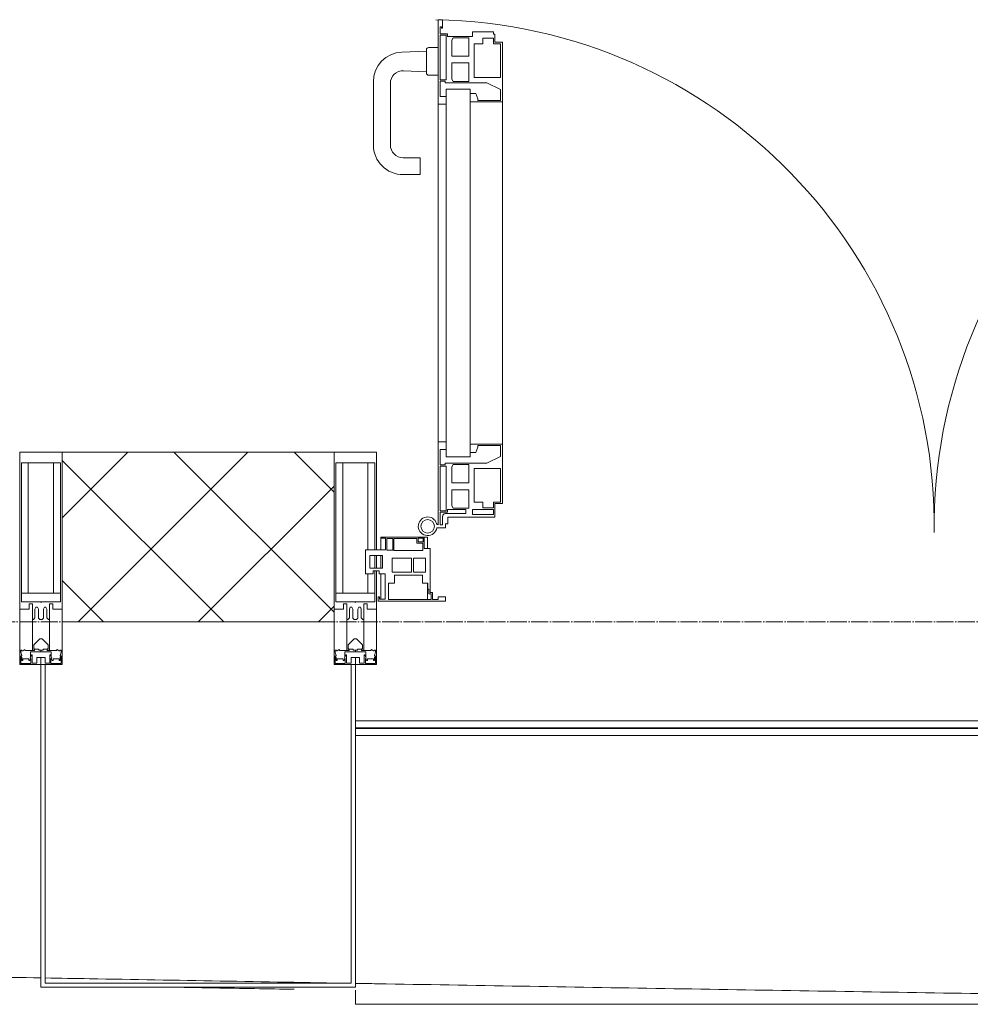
# Model space of a CAD drawing. Header units: millimetres. Extents: x 5617 to 107604, y 7718 to 206326.
# Tile 28 of 65: x 44181 to 45300, y 14950 to 16109. Entities that reach past the tile are written whole.
import ezdxf

# ---------------------------------------------------------------- set-up
doc = ezdxf.new("R2010")
doc.units = ezdxf.units.MM
doc.linetypes.add('ADSK_Линия сетки', pattern=[25, 20, -2.5, 0, -2.5])
for name, color, linetype, lineweight in [('Двери', 7, 'Continuous', 18), ('Импосты витража', 7, 'Continuous', 18), ('Колонны', 7, 'Continuous', 18), ('Ограждение', 7, 'Continuous', 18), ('Оси', 7, 'Continuous', 9), ('Панели витража', 7, 'Continuous', 18), ('Поручни', 7, 'Continuous', 18), ('Стены разрез', 7, 'Continuous', 40), ('Форма', 7, 'Continuous', 18), ('Формообразующий элемент-перекрытие', 7, 'Continuous', 18), ('Элементы узлов', 7, 'Continuous', 18)]:
    doc.layers.add(name, color=color, linetype=linetype, lineweight=lineweight)

# ---------------------------------------------------------------- blocks, each defined once
blk = doc.blocks.new('A_PAN_ALU_Door_Double - EXT_1_Double_EQ-7507534-МКСС_К4_L17_58_200_')
at = {"layer": 'Двери', "color": 253, "lineweight": 5, "true_color": 0xaaaaaa}
for p, q in [((-583.7, 659.3), (-583.7, 758.9)), ((-583.7, 758.9), (-578.6, 758.9)), ((-583.7, 659.3), (-583.7, 758.9)), ((-583.7, 758.9), (-578.6, 758.9)), ((-578.6, 758.9), (-578.6, 748.9)), ((-578.6, 758.9), (-578.6, 748.9)), ((583.7, 758.9), (578.6, 758.9)), ((578.6, 758.9), (578.6, 748.9)), ((583.7, 758.9), (578.6, 758.9)), ((578.6, 758.9), (578.6, 748.9)), ((583.7, 659.3), (583.7, 758.9)), ((583.7, 659.3), (583.7, 758.9)), ((-581.6, 750.3), (-581.6, 742.3)), ((-579.8, 750.3), (-581.6, 750.3)), ((-581.6, 750.3), (-581.6, 742.3)), ((-579.8, 750.3), (-581.6, 750.3)), ((-581.6, 742.3), (-572.9, 742.3)), ((-581.6, 742.3), (-572.9, 742.3)), ((-579.8, 748.9), (-579.8, 750.3)), ((-579.8, 748.9), (-579.8, 750.3)), ((-578.6, 748.9), (-579.8, 748.9)), ((-578.6, 748.9), (-579.8, 748.9)), ((-572.9, 742.3), (-572.9, 739.3)), ((-572.9, 742.3), (-572.9, 739.3)), ((-543.6, 744.8), (-518.6, 744.8)), ((-543.6, 739.3), (-543.6, 744.8)), ((-543.6, 744.8), (-518.6, 744.8)), ((-543.6, 739.3), (-543.6, 744.8)), ((-518.6, 744.8), (-518.6, 741.8)), ((-518.6, 744.8), (-518.6, 741.8)), ((-518.6, 741.8), (-517.1, 741.8)), ((-518.6, 741.8), (-517.1, 741.8)), ((-517.1, 741.8), (-517.1, 732.3)), ((-517.1, 741.8), (-517.1, 732.3)), ((518.6, 741.8), (517.1, 741.8)), ((517.1, 741.8), (517.1, 732.3)), ((518.6, 741.8), (517.1, 741.8)), ((517.1, 741.8), (517.1, 732.3)), ((543.6, 744.8), (518.6, 744.8)), ((518.6, 744.8), (518.6, 741.8)), ((543.6, 744.8), (518.6, 744.8)), ((518.6, 744.8), (518.6, 741.8)), ((543.6, 739.3), (543.6, 744.8)), ((543.6, 739.3), (543.6, 744.8)), ((581.6, 742.3), (572.9, 742.3)), ((572.9, 742.3), (572.9, 739.3)), ((581.6, 742.3), (572.9, 742.3)), ((572.9, 742.3), (572.9, 739.3)), ((578.6, 748.9), (579.8, 748.9)), ((578.6, 748.9), (579.8, 748.9)), ((579.8, 748.9), (579.8, 750.3)), ((579.8, 750.3), (581.6, 750.3)), ((579.8, 748.9), (579.8, 750.3)), ((579.8, 750.3), (581.6, 750.3)), ((581.6, 750.3), (581.6, 742.3)), ((581.6, 750.3), (581.6, 742.3)), ((-581.6, 740.6), (-581.6, 688.2)), ((-574.6, 740.6), (-581.6, 740.6)), ((-581.6, 740.6), (-581.6, 688.2)), ((-574.6, 740.6), (-581.6, 740.6)), ((-574.6, 688.2), (-574.6, 740.6)), ((-574.6, 688.2), (-574.6, 740.6)), ((-572.9, 739.3), (-543.6, 739.3)), ((-572.9, 739.3), (-543.6, 739.3)), ((-566.1, 737.5), (-567.6, 734.8)), ((-566.1, 737.5), (-567.6, 734.8)), ((-567.6, 734.8), (-567.6, 715.8)), ((-567.6, 734.8), (-567.6, 715.8)), ((-547.7, 737.5), (-566.1, 737.5)), ((-547.7, 737.5), (-566.1, 737.5)), ((-547.7, 715.8), (-547.7, 737.5)), ((-547.7, 715.8), (-547.7, 737.5)), ((-541.3, 730.5), (-541.3, 691)), ((-531.2, 730.5), (-541.3, 730.5)), ((-541.3, 730.5), (-541.3, 691)), ((-531.2, 730.5), (-541.3, 730.5)), ((-531.2, 737.1), (-531.2, 730.5)), ((-518.8, 737.1), (-531.2, 737.1)), ((-531.2, 737.1), (-531.2, 730.5)), ((-518.8, 737.1), (-531.2, 737.1)), ((-518.8, 730.6), (-518.8, 737.1)), ((-518.8, 730.6), (-518.8, 737.1)), ((-510.6, 730.6), (-518.8, 730.6)), ((-510.6, 730.6), (-518.8, 730.6)), ((-517.1, 732.3), (-508.2, 732.3)), ((-517.1, 732.3), (-508.2, 732.3)), ((-510.6, 691), (-510.6, 730.6)), ((-510.6, 691), (-510.6, 730.6)), ((-508.2, 732.3), (-508.2, 662.3)), ((-508.2, 732.3), (-508.2, 662.3)), ((517.1, 732.3), (508.2, 732.3)), ((508.2, 732.3), (508.2, 662.3)), ((517.1, 732.3), (508.2, 732.3)), ((508.2, 732.3), (508.2, 662.3)), ((510.6, 691), (510.6, 730.6)), ((510.6, 730.6), (518.8, 730.6)), ((510.6, 691), (510.6, 730.6)), ((510.6, 730.6), (518.8, 730.6)), ((518.8, 730.6), (518.8, 737.1)), ((518.8, 737.1), (531.2, 737.1)), ((518.8, 730.6), (518.8, 737.1)), ((518.8, 737.1), (531.2, 737.1)), ((531.2, 737.1), (531.2, 730.5)), ((531.2, 737.1), (531.2, 730.5)), ((531.2, 730.5), (541.3, 730.5)), ((531.2, 730.5), (541.3, 730.5)), ((541.3, 730.5), (541.3, 691)), ((541.3, 730.5), (541.3, 691)), ((572.9, 739.3), (543.6, 739.3)), ((572.9, 739.3), (543.6, 739.3)), ((547.7, 715.8), (547.7, 737.5)), ((547.7, 737.5), (566.1, 737.5)), ((547.7, 715.8), (547.7, 737.5)), ((547.7, 737.5), (566.1, 737.5)), ((566.1, 737.5), (567.6, 734.8)), ((566.1, 737.5), (567.6, 734.8)), ((567.6, 734.8), (567.6, 715.8)), ((567.6, 734.8), (567.6, 715.8)), ((574.6, 688.2), (574.6, 740.6)), ((574.6, 740.6), (581.6, 740.6)), ((574.6, 688.2), (574.6, 740.6)), ((574.6, 740.6), (581.6, 740.6)), ((581.6, 740.6), (581.6, 688.2)), ((581.6, 740.6), (581.6, 688.2)), ((-567.6, 715.8), (-547.7, 715.8)), ((-567.6, 715.8), (-547.7, 715.8)), ((-567.6, 708), (-567.6, 688.9)), ((-547.7, 708), (-567.6, 708)), ((-567.6, 708), (-567.6, 688.9)), ((-547.7, 708), (-567.6, 708)), ((-547.7, 686.3), (-547.7, 708)), ((-547.7, 686.3), (-547.7, 708)), ((567.6, 715.8), (547.7, 715.8)), ((567.6, 715.8), (547.7, 715.8)), ((547.7, 708), (567.6, 708)), ((547.7, 686.3), (547.7, 708)), ((547.7, 708), (567.6, 708)), ((547.7, 686.3), (547.7, 708)), ((567.6, 708), (567.6, 688.9)), ((567.6, 708), (567.6, 688.9)), ((-581.6, 688.2), (-574.6, 688.2)), ((-581.6, 688.2), (-574.6, 688.2)), ((-581.6, 686.5), (-581.6, 668.4)), ((-575.4, 686.5), (-581.6, 686.5)), ((-581.6, 686.5), (-581.6, 668.4)), ((-575.4, 686.5), (-581.6, 686.5)), ((-575.4, 684.5), (-575.4, 686.5)), ((-575.4, 684.5), (-575.4, 686.5)), ((-526.4, 684.5), (-575.4, 684.5)), ((-526.4, 684.5), (-575.4, 684.5)), ((-567.6, 688.9), (-566.1, 686.3)), ((-567.6, 688.9), (-566.1, 686.3)), ((-566.1, 686.3), (-547.7, 686.3)), ((-566.1, 686.3), (-547.7, 686.3)), ((-541.3, 691), (-510.6, 691)), ((-541.3, 691), (-510.6, 691)), ((-510.6, 676.8), (-526.4, 684.5)), ((-510.6, 676.8), (-526.4, 684.5)), ((541.3, 691), (510.6, 691)), ((541.3, 691), (510.6, 691)), ((510.6, 676.8), (526.4, 684.5)), ((510.6, 676.8), (526.4, 684.5)), ((526.4, 684.5), (575.4, 684.5)), ((526.4, 684.5), (575.4, 684.5)), ((566.1, 686.3), (547.7, 686.3)), ((566.1, 686.3), (547.7, 686.3)), ((567.6, 688.9), (566.1, 686.3)), ((567.6, 688.9), (566.1, 686.3)), ((581.6, 688.2), (574.6, 688.2)), ((581.6, 688.2), (574.6, 688.2)), ((575.4, 684.5), (575.4, 686.5)), ((575.4, 686.5), (581.6, 686.5)), ((575.4, 684.5), (575.4, 686.5)), ((575.4, 686.5), (581.6, 686.5)), ((581.6, 686.5), (581.6, 668.4)), ((581.6, 686.5), (581.6, 668.4)), ((-583.7, 244.2), (-583.7, 677.3)), ((-574.6, 677.3), (-546, 677.3)), ((-574.6, 244.2), (-574.6, 677.3)), ((-546, 677.3), (-546, 244.2)), ((-510.6, 663.8), (-510.6, 676.8)), ((-510.6, 663.8), (-510.6, 676.8)), ((510.6, 663.8), (510.6, 676.8)), ((510.6, 663.8), (510.6, 676.8)), ((546, 677.3), (546, 244.2)), ((574.6, 677.3), (546, 677.3)), ((574.6, 244.2), (574.6, 677.3)), ((583.7, 244.2), (583.7, 677.3)), ((-581.6, 668.4), (-574.6, 668.4)), ((-581.6, 668.4), (-574.6, 668.4)), ((-574.6, 668.4), (-574.6, 659.3)), ((-574.6, 668.4), (-574.6, 659.3)), ((-546, 672), (-539.3, 672)), ((-546, 662.3), (-546, 672)), ((-546, 672), (-539.3, 672)), ((-546, 662.3), (-546, 672)), ((-508.2, 662.3), (-546, 662.3)), ((-508.2, 662.3), (-546, 662.3)), ((-539.3, 672), (-537.1, 665.9)), ((-539.3, 672), (-537.1, 665.9)), ((-537.1, 665.9), (-537.1, 663.8)), ((-537.1, 665.9), (-537.1, 663.8)), ((-537.1, 663.8), (-510.6, 663.8)), ((-537.1, 663.8), (-510.6, 663.8)), ((-508.2, 662.3), (-508.2, 259.2)), ((508.2, 662.3), (546, 662.3)), ((508.2, 662.3), (546, 662.3)), ((508.2, 662.3), (508.2, 259.2)), ((537.1, 663.8), (510.6, 663.8)), ((537.1, 663.8), (510.6, 663.8)), ((539.3, 672), (537.1, 665.9)), ((539.3, 672), (537.1, 665.9)), ((537.1, 665.9), (537.1, 663.8)), ((537.1, 665.9), (537.1, 663.8)), ((546, 672), (539.3, 672)), ((546, 672), (539.3, 672)), ((546, 662.3), (546, 672)), ((546, 662.3), (546, 672)), ((581.6, 668.4), (574.6, 668.4)), ((574.6, 668.4), (574.6, 659.3)), ((581.6, 668.4), (574.6, 668.4)), ((574.6, 668.4), (574.6, 659.3)), ((-574.6, 659.3), (-583.7, 659.3)), ((-574.6, 659.3), (-583.7, 659.3)), ((574.6, 659.3), (583.7, 659.3)), ((574.6, 659.3), (583.7, 659.3)), ((-583.7, 262.2), (-574.6, 262.2)), ((-583.7, 164.2), (-583.7, 262.2)), ((-574.6, 262.2), (-574.6, 253.1)), ((-546, 259.2), (-508.2, 259.2)), ((-546, 249.6), (-546, 259.2)), ((-537.1, 255.7), (-539.3, 249.6)), ((-537.1, 257.7), (-537.1, 255.7)), ((-510.6, 257.7), (-537.1, 257.7)), ((-510.6, 244.7), (-510.6, 257.7)), ((-508.2, 259.2), (-508.2, 189.3)), ((546, 259.2), (508.2, 259.2)), ((508.2, 259.2), (508.2, 189.3)), ((510.6, 244.7), (510.6, 257.7)), ((510.6, 257.7), (537.1, 257.7)), ((537.1, 257.7), (537.1, 255.7)), ((537.1, 255.7), (539.3, 249.6)), ((546, 249.6), (546, 259.2)), ((583.7, 262.2), (574.6, 262.2)), ((574.6, 262.2), (574.6, 253.1)), ((583.7, 164.2), (583.7, 262.2)), ((-581.6, 253.1), (-581.6, 235.1)), ((-574.6, 253.1), (-581.6, 253.1)), ((-574.6, 244.2), (-546, 244.2)), ((-539.3, 249.6), (-546, 249.6)), ((-526.4, 237), (-510.6, 244.7)), ((526.4, 237), (510.6, 244.7)), ((539.3, 249.6), (546, 249.6)), ((574.6, 244.2), (546, 244.2)), ((574.6, 253.1), (581.6, 253.1)), ((581.6, 253.1), (581.6, 235.1)), ((-581.6, 235.1), (-575.4, 235.1)), ((-581.6, 233.4), (-581.6, 180.9)), ((-574.6, 233.4), (-581.6, 233.4)), ((-575.4, 237), (-526.4, 237)), ((-575.4, 235.1), (-575.4, 237)), ((-574.6, 180.9), (-574.6, 233.4)), ((-566.1, 235.3), (-567.6, 232.6)), ((-567.6, 232.6), (-567.6, 213.6)), ((-547.7, 235.3), (-566.1, 235.3)), ((-547.7, 213.6), (-547.7, 235.3)), ((575.4, 237), (526.4, 237)), ((547.7, 213.6), (547.7, 235.3)), ((547.7, 235.3), (566.1, 235.3)), ((566.1, 235.3), (567.6, 232.6)), ((567.6, 232.6), (567.6, 213.6)), ((574.6, 233.4), (581.6, 233.4)), ((574.6, 180.9), (574.6, 233.4)), ((575.4, 235.1), (575.4, 237)), ((581.6, 235.1), (575.4, 235.1)), ((581.6, 233.4), (581.6, 180.9)), ((-541.3, 230.6), (-541.3, 191)), ((-510.6, 230.6), (-541.3, 230.6)), ((-510.6, 191), (-510.6, 230.6)), ((510.6, 230.6), (541.3, 230.6)), ((510.6, 191), (510.6, 230.6)), ((541.3, 230.6), (541.3, 191)), ((-567.6, 213.6), (-547.7, 213.6)), ((567.6, 213.6), (547.7, 213.6)), ((-567.6, 205.7), (-567.6, 186.7)), ((-547.7, 205.7), (-567.6, 205.7)), ((-547.7, 184), (-547.7, 205.7)), ((547.7, 205.7), (567.6, 205.7)), ((547.7, 184), (547.7, 205.7)), ((567.6, 205.7), (567.6, 186.7)), ((-567.6, 186.7), (-566.1, 184)), ((-541.3, 191), (-531.2, 191)), ((-531.2, 191), (-531.2, 184.4)), ((-518.8, 191), (-510.6, 191)), ((-518.8, 184.4), (-518.8, 191)), ((-517.1, 189.3), (-517.1, 173.3)), ((-508.2, 189.3), (-517.1, 189.3)), ((508.2, 189.3), (517.1, 189.3)), ((518.8, 191), (510.6, 191)), ((517.1, 189.3), (517.1, 173.3)), ((518.8, 184.4), (518.8, 191)), ((541.3, 191), (531.2, 191)), ((531.2, 191), (531.2, 184.4)), ((567.6, 186.7), (566.1, 184)), ((-581.6, 180.9), (-574.6, 180.9)), ((-581.6, 179.2), (-581.6, 164.2)), ((-572.9, 179.2), (-581.6, 179.2)), ((-578.6, 164.2), (-578.6, 174.5)), ((-575.5, 177.5), (-551.3, 177.5)), ((-572.9, 182.2), (-572.9, 179.2)), ((-551.3, 182.2), (-572.9, 182.2)), ((-566.1, 184), (-547.7, 184)), ((-551.3, 177.5), (-551.3, 182.2)), ((-543.6, 182.2), (-543.6, 176.7)), ((-518.6, 182.2), (-543.6, 182.2)), ((-543.6, 176.7), (-518.6, 176.7)), ((-531.2, 184.4), (-518.8, 184.4)), ((-518.6, 176.7), (-518.6, 182.2)), ((518.6, 182.2), (543.6, 182.2)), ((518.6, 176.7), (518.6, 182.2)), ((543.6, 176.7), (518.6, 176.7)), ((531.2, 184.4), (518.8, 184.4)), ((543.6, 182.2), (543.6, 176.7)), ((566.1, 184), (547.7, 184)), ((551.3, 177.5), (551.3, 182.2)), ((551.3, 182.2), (572.9, 182.2)), ((575.5, 177.5), (551.3, 177.5)), ((572.9, 182.2), (572.9, 179.2)), ((572.9, 179.2), (581.6, 179.2)), ((581.6, 180.9), (574.6, 180.9)), ((578.6, 164.2), (578.6, 174.5)), ((581.6, 179.2), (581.6, 164.2)), ((-581.6, 164.2), (-578.6, 164.2)), ((-575.1, 165.6), (-575.1, 160.7)), ((-572.4, 165.6), (-575.1, 165.6)), ((-572.4, 173.3), (-572.4, 165.6)), ((-517.1, 173.3), (-572.4, 173.3)), ((517.1, 173.3), (572.4, 173.3)), ((572.4, 173.3), (572.4, 165.6)), ((572.4, 165.6), (575.1, 165.6)), ((575.1, 165.6), (575.1, 160.7)), ((581.6, 164.2), (578.6, 164.2)), ((-575.1, 160.7), (-585.4, 160.7)), ((575.1, 160.7), (585.4, 160.7))]:
    blk.add_line(p, q, dxfattribs=at)
at = {"layer": 'Двери', "lineweight": 5}
for p, q in [((-597.6, 721.7), (-626.4, 720.7)), ((-597.6, 723.5), (-597.6, 696)), ((-583.6, 726), (-595.1, 726)), ((583.6, 726), (595.1, 726)), ((597.6, 723.5), (597.6, 696)), ((597.6, 721.7), (626.4, 720.7)), ((-624.5, 698.8), (-597.6, 697.7)), ((624.5, 698.8), (597.6, 697.7)), ((-660.1, 685.7), (-660.1, 611.5)), ((-640.1, 611.5), (-640.1, 683.8)), ((-595.1, 693.5), (-583.6, 693.5)), ((595.1, 693.5), (583.6, 693.5)), ((640.1, 611.5), (640.1, 683.8)), ((660.1, 685.7), (660.1, 611.5)), ((-605.1, 596.5), (-625.1, 596.5)), ((-605.1, 576.5), (-605.1, 596.5)), ((605.1, 576.5), (605.1, 596.5)), ((605.1, 596.5), (625.1, 596.5)), ((-625.1, 576.5), (-605.1, 576.5)), ((625.1, 576.5), (605.1, 576.5))]:
    blk.add_line(p, q, dxfattribs=at)
at = {"layer": 'Двери', "color": 254, "lineweight": 5, "true_color": 0xd4d4d4}
for centre, start, end in [((-596.2, 162.6), 359.296, 89.0613), ((596.2, 162.6), 90.9387, 180.704)]:
    blk.add_arc(centre, 596.2, start, end, dxfattribs=at)
at = {"layer": 'Двери', "lineweight": 5}
for centre, radius, start, end in [((-625.1, 685.7), 35, 92.1945, 180), ((-595.1, 723.5), 2.5, 90, 180), ((595.1, 723.5), 2.5, 360, 90), ((625.1, 685.7), 35, 360, 87.8055), ((-625.1, 683.8), 15, 87.8056, 180), ((-595.1, 696), 2.5, 180, 270), ((595.1, 696), 2.5, 270, 360), ((625.1, 683.8), 15, 0, 92.1944), ((-625.1, 611.5), 35, 180, 270), ((-625.1, 611.5), 15, 180, 270), ((625.1, 611.5), 35, 270, 360), ((625.1, 611.5), 15, 270, 360)]:
    blk.add_arc(centre, radius, start, end, dxfattribs=at)
at = {"layer": 'Двери', "color": 253, "lineweight": 5, "true_color": 0xaaaaaa}
for centre, radius, start, end in [((-575.5, 174.5), 3, 90, 180), ((575.5, 174.5), 3, 360, 90), ((-596.2, 162.7), 11, 16.047, 350.0284), ((-596.2, 162.6), 8, 90, 270), ((-596.2, 162.6), 8, 270, 90), ((-583.7, 166.3), 2.03, 196.0721, 270), ((583.7, 166.3), 2.03, 270, 343.9279), ((596.2, 162.7), 11, 189.9716, 163.953), ((596.2, 162.6), 8, 90, 270), ((596.2, 162.6), 8, 270, 90)]:
    blk.add_arc(centre, radius, start, end, dxfattribs=at)
at = {"layer": 'Панели витража', "color": 253, "lineweight": 5, "true_color": 0xaaaaaa}
for p, q in [((-600.3, 150), (-651.2, 150)), ((-651.2, 150), (-651.2, 148.5)), ((-651.2, 148.5), (-645.9, 148.5)), ((-651.2, 148.5), (-651.2, 135.1)), ((-645.9, 148.5), (-645.9, 135.1)), ((-644.3, 134.5), (-644.3, 148.2)), ((-644.3, 148.2), (-637.3, 148.2)), ((-637.3, 148.2), (-637.3, 134.5)), ((-635.9, 134.2), (-635.9, 148.4)), ((-635.9, 148.4), (-608.9, 148.4)), ((-608.9, 148.4), (-608.9, 142.8)), ((-608.9, 142.8), (-601.9, 142.8)), ((-607.5, 148.7), (-601.5, 148.7)), ((-607.5, 144.4), (-607.5, 148.7)), ((-601.5, 144.4), (-607.5, 144.4)), ((-601.9, 142.8), (-601.9, 134.2)), ((-601.5, 148.7), (-601.5, 144.4)), ((-600.3, 136.5), (-600.3, 150)), ((-596.2, 150), (-600.3, 150)), ((-596.2, 136.5), (-596.2, 150)), ((596.2, 150), (596.2, 136.5)), ((600.3, 150), (596.2, 150)), ((651.2, 150), (600.3, 150)), ((600.3, 150), (600.3, 136.5)), ((601.5, 144.4), (601.5, 148.7)), ((601.5, 148.7), (607.5, 148.7)), ((607.5, 144.4), (601.5, 144.4)), ((601.9, 134.2), (601.9, 142.8)), ((601.9, 142.8), (608.9, 142.8)), ((607.5, 148.7), (607.5, 144.4)), ((608.9, 142.8), (608.9, 148.4)), ((608.9, 148.4), (635.9, 148.4)), ((635.9, 148.4), (635.9, 134.2)), ((637.3, 148.2), (644.3, 148.2)), ((637.3, 134.5), (637.3, 148.2)), ((644.3, 148.2), (644.3, 134.5)), ((645.9, 135.1), (645.9, 148.5)), ((645.9, 148.5), (651.2, 148.5)), ((651.2, 148.5), (651.2, 150)), ((651.2, 135.1), (651.2, 148.5)), ((-645.9, 135.1), (-669.2, 135.1)), ((-669.2, 135.1), (-669.2, 106.6)), ((-664.2, 113.4), (-664.2, 128.4)), ((-664.2, 128.4), (-649.2, 128.4)), ((-651.2, 128.4), (-651.2, 113.4)), ((-649.2, 128.4), (-649.2, 113.4)), ((-637.3, 134.5), (-644.3, 134.5)), ((-601.9, 134.2), (-635.9, 134.2)), ((-593.3, 136.5), (-600.3, 136.5)), ((-593.3, 84.8), (-593.3, 136.5)), ((600.3, 136.5), (593.3, 136.5)), ((593.3, 136.5), (593.3, 84.8)), ((635.9, 134.2), (601.9, 134.2)), ((644.3, 134.5), (637.3, 134.5)), ((669.2, 135.1), (645.9, 135.1)), ((649.2, 128.4), (664.2, 128.4)), ((649.2, 113.4), (649.2, 128.4)), ((651.2, 113.4), (651.2, 128.4)), ((664.2, 128.4), (664.2, 113.4)), ((669.2, 106.6), (669.2, 135.1)), ((-637.8, 108.8), (-637.8, 125)), ((-637.8, 125), (-615.2, 125)), ((-615.2, 125), (-615.2, 108.8)), ((-613, 108.8), (-613, 125)), ((-613, 125), (-598.7, 125)), ((-598.7, 125), (-598.7, 108.8)), ((598.7, 125), (613, 125)), ((598.7, 108.8), (598.7, 125)), ((613, 125), (613, 108.8)), ((615.2, 125), (637.8, 125)), ((615.2, 108.8), (615.2, 125)), ((637.8, 125), (637.8, 108.8)), ((-669.2, 106.6), (-660.2, 106.6)), ((-649.2, 113.4), (-664.2, 113.4)), ((-660.2, 106.6), (-660.2, 110.1)), ((-660.2, 110.1), (-653.3, 110.1)), ((-653.3, 110.1), (-653.3, 106.6)), ((-653.3, 106.6), (-646.3, 106.6)), ((-651.2, 106.6), (-651.2, 76.7)), ((-646.3, 106.6), (-646.3, 76.7)), ((-615.2, 108.8), (-637.8, 108.8)), ((-635.3, 95.5), (-635.3, 105)), ((-635.3, 105), (-602.1, 105)), ((-598.7, 108.8), (-613, 108.8)), ((-602.1, 105), (-602.1, 95.5)), ((613, 108.8), (598.7, 108.8)), ((602.1, 95.5), (602.1, 105)), ((602.1, 105), (635.3, 105)), ((637.8, 108.8), (615.2, 108.8)), ((635.3, 105), (635.3, 95.5)), ((646.3, 76.7), (646.3, 106.6)), ((646.3, 106.6), (653.3, 106.6)), ((664.2, 113.4), (649.2, 113.4)), ((651.2, 76.7), (651.2, 106.6)), ((653.3, 106.6), (653.3, 110.1)), ((653.3, 110.1), (660.2, 110.1)), ((660.2, 110.1), (660.2, 106.6)), ((660.2, 106.6), (669.2, 106.6)), ((-642.4, 76.3), (-642.4, 95.5)), ((-642.4, 95.5), (-635.3, 95.5)), ((-602.1, 95.5), (-595.8, 95.5)), ((-596.2, 76.2), (-596.2, 95.5)), ((-595.8, 95.5), (-595.8, 89)), ((595.8, 89), (595.8, 95.5)), ((595.8, 95.5), (602.1, 95.5)), ((596.2, 95.5), (596.2, 76.2)), ((635.3, 95.5), (642.4, 95.5)), ((642.4, 95.5), (642.4, 76.3)), ((-595.8, 89), (-595, 88.2)), ((-595, 88.2), (-595, 83.1)), ((-595, 83.1), (-592, 83.1)), ((-590.3, 84.8), (-593.3, 84.8)), ((-592, 83.1), (-592, 76.3)), ((-590.3, 76.5), (-590.3, 84.8)), ((593.3, 84.8), (590.3, 84.8)), ((590.3, 84.8), (590.3, 76.5)), ((592, 76.3), (592, 83.1)), ((592, 83.1), (595, 83.1)), ((595, 88.2), (595.8, 89)), ((595, 83.1), (595, 88.2)), ((-652.8, 79.5), (-654.3, 79.5)), ((-654.3, 79.5), (-654.3, 74.5)), ((-654.3, 74.5), (-575.3, 74.5)), ((-652.8, 76.7), (-652.8, 79.5)), ((-646.3, 76.7), (-652.8, 76.7)), ((-592, 76.3), (-642.4, 76.3)), ((-583.9, 76.5), (-590.3, 76.5)), ((-575.3, 79.5), (-583.9, 79.5)), ((-583.9, 79.5), (-583.9, 76.5)), ((-575.3, 74.5), (-575.3, 79.5)), ((583.9, 79.5), (575.3, 79.5)), ((575.3, 79.5), (575.3, 74.5)), ((575.3, 74.5), (654.3, 74.5)), ((583.9, 76.5), (583.9, 79.5)), ((590.3, 76.5), (583.9, 76.5)), ((642.4, 76.3), (592, 76.3)), ((652.8, 76.7), (646.3, 76.7)), ((654.3, 79.5), (652.8, 79.5)), ((652.8, 79.5), (652.8, 76.7)), ((654.3, 74.5), (654.3, 79.5))]:
    blk.add_line(p, q, dxfattribs=at)
blk = doc.blocks.new('Rectangular Mullion - 50Wx250H-2623690-МКСС_К4_L17_58_200_')
at = {"layer": 'Элементы узлов', "color": 253, "lineweight": 5, "true_color": 0xaaaaaa}
for p, q in [((-25, 65.2), (-25, 250)), ((-25, 250), (0, 250)), ((25, 250), (0, 250)), ((25, 65.2), (25, 250)), ((-23, 237.3), (0, 237.3)), ((-23, 237.3), (-23, 73.6)), ((-14.9, 84), (-14.9, 237.3)), ((23, 237.3), (0, 237.3)), ((14.9, 84), (14.9, 237.3)), ((23, 237.3), (23, 73.6)), ((0, 84), (-23, 84)), ((0, 84), (23, 84)), ((-0.5, 73.6), (-23, 73.6)), ((-14, 71.3), (-14, 65.2)), ((-10, 71.3), (-14, 71.3)), ((-10, 53), (-10, 71.3)), ((0.5, 73.6), (23, 73.6)), ((10, 71.3), (14, 71.3)), ((10, 53), (10, 71.3)), ((14, 71.3), (14, 65.2)), ((-14, 65.2), (-25, 65.2)), ((-7, 65.2), (-5.9, 67.3)), ((-7, 65.2), (-7, 54.7)), ((-4.1, 67.3), (-5.9, 67.3)), ((-4.1, 67.3), (-2.9, 65.1)), ((-2.9, 65.1), (-2.9, 54.6)), ((4.1, 67.3), (2.9, 65.1)), ((2.9, 65.1), (2.9, 54.6)), ((4.1, 67.3), (5.9, 67.3)), ((7, 65.2), (5.9, 67.3)), ((7, 65.2), (7, 54.7)), ((14, 65.2), (25, 65.2)), ((-8.7, 53), (-10, 53)), ((-10, 53), (-10, 17)), ((-8.7, 53), (-7, 54.7)), ((-1.3, 53), (-2.9, 54.6)), ((0, 53), (-1.3, 53)), ((0, 53), (1.3, 53)), ((1.3, 53), (2.9, 54.6)), ((8.7, 53), (7, 54.7)), ((8.7, 53), (10, 53)), ((10, 53), (10, 17)), ((-8.5, 23), (-1.5, 30)), ((-1.5, 30), (0, 30)), ((1.5, 30), (0, 30)), ((8.5, 23), (1.5, 30)), ((-23.8, 14.6), (-25, 14.2)), ((-25, 0), (-25, 14.2)), ((-22.3, 17), (-23.8, 17)), ((-23.8, 17), (-23.8, 14.6)), ((-22.5, 10.6), (-23.8, 14.6)), ((-22.3, 17), (-22.3, 16)), ((-22.3, 16), (-21.3, 16)), ((-19, 17.6), (-21.3, 16)), ((-18.4, 16.6), (-19, 17.6)), ((-7.4, 16.6), (-18.4, 16.6)), ((-12.2, 9), (-12.2, 14.8)), ((-12.2, 14.8), (0, 14.8)), ((-10, 17), (-7.5, 17)), ((-8.5, 18.5), (-8.5, 23)), ((-7.5, 18.5), (-8.5, 18.5)), ((-7.5, 17), (-7.5, 18.5)), ((-7.4, 18), (-7.4, 16.6)), ((-2.6, 18), (-7.4, 18)), ((-2.6, 18), (-2.6, 16.8)), ((-2.6, 16.8), (0, 16.8)), ((2.6, 16.8), (0, 16.8)), ((0, 14.8), (0, 16.8)), ((0, 14.8), (0, 16.8)), ((12.2, 14.8), (0, 14.8)), ((2.6, 18), (2.6, 16.8)), ((2.6, 18), (7.4, 18)), ((7.4, 18), (7.4, 16.6)), ((7.4, 16.6), (18.4, 16.6)), ((7.5, 18.5), (8.5, 18.5)), ((7.5, 17), (7.5, 18.5)), ((10, 17), (7.5, 17)), ((8.5, 18.5), (8.5, 23)), ((12.2, 9), (12.2, 14.8)), ((18.4, 16.6), (19, 17.6)), ((19, 17.6), (21.3, 16)), ((22.3, 16), (21.3, 16)), ((22.3, 17), (22.3, 16)), ((22.3, 17), (23.8, 17)), ((22.5, 10.6), (23.8, 14.6)), ((23.8, 17), (23.8, 14.6)), ((23.8, 14.6), (25, 14.2)), ((25, 0), (25, 14.2)), ((-22.5, 10.6), (-23.7, 9.9)), ((-23.7, 1.3), (-23.7, 9.9)), ((-23.7, 1.3), (-11.8, 1.3)), ((-23.2, 10.2), (-22.5, 8)), ((-22.5, 8), (-22.5, 4.5)), ((-21.3, 4.5), (-22.5, 4.5)), ((-21.3, 4.5), (-21.3, 6.5)), ((-21.3, 6.5), (-14.2, 6.5)), ((-14.2, 6.5), (-14.2, 4.5)), ((-13.2, 4.5), (-14.2, 4.5)), ((-13.2, 4.5), (-12.2, 7.2)), ((-12.7, 7.6), (-11.3, 11.4)), ((-12.7, 7.6), (-11.8, 6.9)), ((-11.8, 1.3), (-11.8, 6.9)), ((-10.5, 11.2), (-11.3, 11.4)), ((-10.5, 1.5), (-10.5, 11.2)), ((-4.8, 1.5), (-10.5, 1.5)), ((0, 8), (-4.8, 8)), ((-4.8, 1.5), (-4.8, 8)), ((0, 0), (0, 8)), ((0, 8), (4.8, 8)), ((0, 0), (0, 8)), ((4.8, 1.5), (4.8, 8)), ((4.8, 1.5), (10.5, 1.5)), ((10.5, 11.2), (11.3, 11.4)), ((10.5, 1.5), (10.5, 11.2)), ((12.7, 7.6), (11.3, 11.4)), ((12.7, 7.6), (11.8, 6.9)), ((11.8, 1.3), (11.8, 6.9)), ((23.7, 1.3), (11.8, 1.3)), ((13.2, 4.5), (12.2, 7.2)), ((13.2, 4.5), (14.2, 4.5)), ((21.3, 6.5), (14.2, 6.5)), ((14.2, 6.5), (14.2, 4.5)), ((21.3, 4.5), (21.3, 6.5)), ((21.3, 4.5), (22.5, 4.5)), ((22.5, 10.6), (23.7, 9.9)), ((23.2, 10.2), (22.5, 8)), ((22.5, 8), (22.5, 4.5)), ((23.7, 1.3), (23.7, 9.9)), ((-25, 0), (0, 0)), ((25, 0), (0, 0))]:
    blk.add_line(p, q, dxfattribs=at)
for centre, start, end in [((-0.5, 73.1), 360, 90), ((0.5, 73.1), 90, 180)]:
    blk.add_arc(centre, 0.5, start, end, dxfattribs=at)
blk = doc.blocks.new('Rectangular Mullion - R_StandardFrame_50Wx250H-V45-МКСС_К4_L17_58_200_')
at = {"layer": 'Импосты витража', "color": 253, "lineweight": 5, "true_color": 0xaaaaaa}
for p, q in [((-25, -250), (-25, 0)), ((-25, 0), (0, 0)), ((5, 0), (25, 0)), ((25, 0), (25, -250)), ((25, -250), (-25, -250))]:
    blk.add_line(p, q, dxfattribs=at)
blk = doc.blocks.new('Rectangular Mullion - 50Wx250H-V48-МКСС_К4_L17_58_200_')
at = {"layer": 'Элементы узлов', "color": 253, "lineweight": 5, "true_color": 0xaaaaaa}
for p, q in [((-25, 65.2), (-25, 250)), ((-25, 250), (0, 250)), ((25, 250), (0, 250)), ((25, 135.1), (25, 250)), ((-23, 237.3), (0, 237.3)), ((-23, 237.3), (-23, 73.6)), ((-14.9, 84), (-14.9, 237.3)), ((23, 237.3), (0, 237.3)), ((14.9, 135.1), (14.9, 237.3)), ((23, 237.3), (23, 135.1)), ((23, 128.4), (23, 113.4)), ((25, 113.4), (25, 128.4)), ((14.9, 84), (14.9, 106.6)), ((23, 110.1), (23, 73.6)), ((25, 65.2), (25, 110.1)), ((0, 84), (-23, 84)), ((0, 84), (23, 84)), ((-0.5, 73.6), (-23, 73.6)), ((-14, 71.3), (-14, 65.2)), ((-10, 71.3), (-14, 71.3)), ((-10, 53), (-10, 71.3)), ((0.5, 73.6), (23, 73.6)), ((10, 71.3), (14, 71.3)), ((10, 53), (10, 71.3)), ((14, 71.3), (14, 65.2)), ((-14, 65.2), (-25, 65.2)), ((-7, 65.2), (-5.9, 67.3)), ((-7, 65.2), (-7, 54.7)), ((-4.1, 67.3), (-5.9, 67.3)), ((-4.1, 67.3), (-2.9, 65.1)), ((-2.9, 65.1), (-2.9, 54.6)), ((4.1, 67.3), (2.9, 65.1)), ((2.9, 65.1), (2.9, 54.6)), ((4.1, 67.3), (5.9, 67.3)), ((7, 65.2), (5.9, 67.3)), ((7, 65.2), (7, 54.7)), ((14, 65.2), (25, 65.2)), ((-8.7, 53), (-10, 53)), ((-10, 53), (-10, 17)), ((-8.7, 53), (-7, 54.7)), ((-1.3, 53), (-2.9, 54.6)), ((0, 53), (-1.3, 53)), ((0, 53), (1.3, 53)), ((1.3, 53), (2.9, 54.6)), ((8.7, 53), (7, 54.7)), ((8.7, 53), (10, 53)), ((10, 53), (10, 17)), ((-8.5, 23), (-1.5, 30)), ((-1.5, 30), (0, 30)), ((1.5, 30), (0, 30)), ((8.5, 23), (1.5, 30)), ((-23.8, 14.6), (-25, 14.2)), ((-25, 0), (-25, 14.2)), ((-22.3, 17), (-23.8, 17)), ((-23.8, 17), (-23.8, 14.6)), ((-22.5, 10.6), (-23.8, 14.6)), ((-22.3, 17), (-22.3, 16)), ((-22.3, 16), (-21.3, 16)), ((-19, 17.6), (-21.3, 16)), ((-18.4, 16.6), (-19, 17.6)), ((-7.4, 16.6), (-18.4, 16.6)), ((-12.2, 9), (-12.2, 14.8)), ((-12.2, 14.8), (0, 14.8)), ((-10, 17), (-7.5, 17)), ((-8.5, 18.5), (-8.5, 23)), ((-7.5, 18.5), (-8.5, 18.5)), ((-7.5, 17), (-7.5, 18.5)), ((-7.4, 18), (-7.4, 16.6)), ((-2.6, 18), (-7.4, 18)), ((-2.6, 18), (-2.6, 16.8)), ((-2.6, 16.8), (0, 16.8)), ((2.6, 16.8), (0, 16.8)), ((0, 14.8), (0, 16.8)), ((0, 14.8), (0, 16.8)), ((12.2, 14.8), (0, 14.8)), ((2.6, 18), (2.6, 16.8)), ((2.6, 18), (7.4, 18)), ((7.4, 18), (7.4, 16.6)), ((7.4, 16.6), (18.4, 16.6)), ((7.5, 18.5), (8.5, 18.5)), ((7.5, 17), (7.5, 18.5)), ((10, 17), (7.5, 17)), ((8.5, 18.5), (8.5, 23)), ((12.2, 9), (12.2, 14.8)), ((18.4, 16.6), (19, 17.6)), ((19, 17.6), (21.3, 16)), ((22.3, 16), (21.3, 16)), ((22.3, 17), (22.3, 16)), ((22.3, 17), (23.8, 17)), ((22.5, 10.6), (23.8, 14.6)), ((23.8, 17), (23.8, 14.6)), ((23.8, 14.6), (25, 14.2)), ((25, 0), (25, 14.2)), ((-22.5, 10.6), (-23.7, 9.9)), ((-23.7, 1.3), (-23.7, 9.9)), ((-23.7, 1.3), (-11.8, 1.3)), ((-23.2, 10.2), (-22.5, 8)), ((-22.5, 8), (-22.5, 4.5)), ((-21.3, 4.5), (-22.5, 4.5)), ((-21.3, 4.5), (-21.3, 6.5)), ((-21.3, 6.5), (-14.2, 6.5)), ((-14.2, 6.5), (-14.2, 4.5)), ((-13.2, 4.5), (-14.2, 4.5)), ((-13.2, 4.5), (-12.2, 7.2)), ((-12.7, 7.6), (-11.3, 11.4)), ((-12.7, 7.6), (-11.8, 6.9)), ((-11.8, 1.3), (-11.8, 6.9)), ((-10.5, 11.2), (-11.3, 11.4)), ((-10.5, 1.5), (-10.5, 11.2)), ((-4.8, 1.5), (-10.5, 1.5)), ((0, 8), (-4.8, 8)), ((-4.8, 1.5), (-4.8, 8)), ((0, 0), (0, 8)), ((0, 8), (4.8, 8)), ((0, 0), (0, 8)), ((4.8, 1.5), (4.8, 8)), ((4.8, 1.5), (10.5, 1.5)), ((10.5, 11.2), (11.3, 11.4)), ((10.5, 1.5), (10.5, 11.2)), ((12.7, 7.6), (11.3, 11.4)), ((12.7, 7.6), (11.8, 6.9)), ((11.8, 1.3), (11.8, 6.9)), ((23.7, 1.3), (11.8, 1.3)), ((13.2, 4.5), (12.2, 7.2)), ((13.2, 4.5), (14.2, 4.5)), ((21.3, 6.5), (14.2, 6.5)), ((14.2, 6.5), (14.2, 4.5)), ((21.3, 4.5), (21.3, 6.5)), ((21.3, 4.5), (22.5, 4.5)), ((22.5, 10.6), (23.7, 9.9)), ((23.2, 10.2), (22.5, 8)), ((22.5, 8), (22.5, 4.5)), ((23.7, 1.3), (23.7, 9.9)), ((-25, 0), (0, 0)), ((25, 0), (0, 0))]:
    blk.add_line(p, q, dxfattribs=at)
for centre, start, end in [((-0.5, 73.1), 360, 90), ((0.5, 73.1), 90, 180)]:
    blk.add_arc(centre, 0.5, start, end, dxfattribs=at)
blk = doc.blocks.new('Rectangular Mullion - R_StandardFrame_50Wx250H-V53-МКСС_К4_L17_58_200_')
at = {"layer": 'Импосты витража', "color": 253, "lineweight": 5, "true_color": 0xaaaaaa}
for p, q in [((-25, -250), (-25, 0)), ((-25, 0), (-5, 0)), ((0.7, 0), (25, 0)), ((25, 0), (25, -110.1)), ((25, -113.4), (25, -128.4)), ((25, -135.1), (25, -250)), ((25, -250), (-25, -250))]:
    blk.add_line(p, q, dxfattribs=at)
blk = doc.blocks.new('Ограждение - Ограждение-6014978-МКСС_К4_L17_58_200_')
at = {"layer": 'Поручни', "color": 253, "lineweight": 5, "true_color": 0xaaaaaa}
for p, q in [((35747.5, -116.5), (34385, -116.5)), ((35747.5, -124.5), (34385, -124.5)), ((35747.5, -125.5), (34385, -125.5)), ((35747.5, -133.5), (34385, -133.5))]:
    blk.add_line(p, q, dxfattribs=at)
blk = doc.blocks.new('A_SLK_PAN_Type1 - Прямой тип панели-6537746-МКСС_К4_L17_58_200_')
at = {"layer": 'Колонны', "lineweight": 5}
for p, q in [((-185, 380), (185, 380)), ((-185, 0), (-185, 380)), ((-180, 375), (-180, 0)), ((180, 375), (-180, 375)), ((180, 0), (180, 375)), ((185, 380), (185, 0)), ((-180, 0), (-185, 0)), ((185, 0), (180, 0))]:
    blk.add_line(p, q, dxfattribs=at)
blk = doc.blocks.new('A_OGR_PAN_Отлив - A_OGR_PAN_Отлив-6121434-МКСС_К4_L17_58_200_')
at = {"layer": 'Колонны', "color": 253, "lineweight": 5, "true_color": 0xaaaaaa}
for q in [(-681.2, -383.4), (435.5, -400)]:
    blk.add_line((-681.2, -400), q, dxfattribs=at)
blk = doc.blocks.new('135_SLK_K4_AR_FCD_rvt-1-МКСС_К4_L17_58_200_')
at = {"layer": 'Стены разрез', "lineweight": 5, "true_color": 0xaaaaaa}
h = blk.add_hatch(dxfattribs=at)
h.set_pattern_fill('FP_4', color=253, style=0, pattern_type=2)
h.set_pattern_definition([(45, (0, 0), (-70.71068, 70.71068), []), (135, (0, 0), (-70.71068, -70.71068), [])])
h.paths.add_polyline_path([(117110, 15400), (117110, 15600), (116790, 15600), (116790, 15400), (116844.8, 15400)])
at = {"layer": 'Стены разрез', "color": 253, "lineweight": 9, "true_color": 0xaaaaaa}
for p, q in [((117110, 15600), (116790, 15600)), ((116790, 15600), (116790, 15400)), ((117110, 15400), (117110, 15600)), ((116790, 15400), (117110, 15400))]:
    blk.add_line(p, q, dxfattribs=at)
at = {"layer": 'Форма', "color": 253, "lineweight": 9, "true_color": 0xaaaaaa}
for points, knots in [([(115402.6, 15006.7), (115424.4, 15006.2), (115559.1, 15003.6), (115806.5, 14998.8), (116145, 14992.3), (116464.5, 14986.4), (116671.2, 14982.7), (116765, 14981.1)], [-0.63193338, -0.63193338, -0.63193338, -0.63193338, -0.63, -0.62, -0.61, -0.6, -0.5916889, -0.5916889, -0.5916889, -0.5916889]), ([(116770, 14981), (116787.4, 14980.7), (116907.4, 14978.6), (117027.4, 14976.5), (117130, 14974.7)], [-0.59154368, -0.59154368, -0.59154368, -0.59154368, -0.59, -0.5809081, -0.5809081, -0.5809081, -0.5809081]), ([(117135.8, 14974.6), (117144.1, 14974.5), (117265.2, 14972.4), (117499.2, 14968.5), (117837.9, 14963.1), (118170.7, 14958), (118390.5, 14954.8), (118497.5, 14953.3)], [-0.58073851, -0.58073851, -0.58073851, -0.58073851, -0.58, -0.57, -0.56, -0.55, -0.5405182, -0.5405182, -0.5405182, -0.5405182])]:
    blk.add_open_spline(points, degree=3, knots=knots, dxfattribs=at)
at = {"layer": 'Формообразующий элемент-перекрытие', "color": 253, "lineweight": 5, "true_color": 0xaaaaaa}
blk.add_open_spline([(117063.1, 14967.7), (117031.9, 14968.2), (116987.1, 14969), (116942.3, 14969.7), (116928.6, 14970)], degree=3, knots=[0.574200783, 0.574200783, 0.574200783, 0.574200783, 0.576923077, 0.578113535, 0.578113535, 0.578113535, 0.578113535], dxfattribs=at)
at = {"layer": 'Импосты витража', "color": 253, "lineweight": 5, "true_color": 0xaaaaaa}
for name, p in [('Rectangular Mullion - 50Wx250H-2623690-МКСС_К4_L17_58_200_', (116765, 15350)), ('Rectangular Mullion - 50Wx250H-V48-МКСС_К4_L17_58_200_', (117135, 15350))]:
    blk.add_blockref(name, p, dxfattribs=at)
at = {"layer": 'Импосты витража', "color": 253, "lineweight": 5, "true_color": 0xaaaaaa, "extrusion": (0, 0, -1), "rotation": 180}
for name, p in [('Rectangular Mullion - R_StandardFrame_50Wx250H-V45-МКСС_К4_L17_58_200_', (-116765, 15350)), ('Rectangular Mullion - R_StandardFrame_50Wx250H-V53-МКСС_К4_L17_58_200_', (-117135, 15350))]:
    blk.add_blockref(name, p, dxfattribs=at)
at = {"layer": 'Колонны', "color": 253, "lineweight": 5, "true_color": 0xaaaaaa, "rotation": 180}
blk.add_blockref('A_SLK_PAN_Type1 - Прямой тип панели-6537746-МКСС_К4_L17_58_200_', (116950, 15350), dxfattribs=at)
at = {"layer": 'Колонны', "color": 253, "lineweight": 5, "true_color": 0xaaaaaa}
blk.add_blockref('A_OGR_PAN_Отлив - A_OGR_PAN_Отлив-6121434-МКСС_К4_L17_58_200_', (117816.3, 15350), dxfattribs=at)
at = {"layer": 'Ограждение', "color": 253, "lineweight": 5, "true_color": 0xaaaaaa}
blk.add_blockref('Ограждение - Ограждение-6014978-МКСС_К4_L17_58_200_', (82750, 15400), dxfattribs=at)
at = {"layer": 'Панели витража', "color": 253, "lineweight": 5, "true_color": 0xaaaaaa}
blk.add_blockref('A_PAN_ALU_Door_Double - EXT_1_Double_EQ-7507534-МКСС_К4_L17_58_200_', (117816.3, 15350), dxfattribs=at)

msp = doc.modelspace()

# ---------------------------------------------------------------- linework, layer by layer
at = {"layer": 'Оси', "linetype": 'ADSK_Линия сетки'}
msp.add_line((64356.3, 15400), (24852.5, 15400), dxfattribs=at)

# ---------------------------------------------------------------- block references
at = {"lineweight": 5}
msp.add_blockref('135_SLK_K4_AR_FCD_rvt-1-МКСС_К4_L17_58_200_', (-72558.7, 0), dxfattribs=at)

doc.saveas('drawing.dxf')
